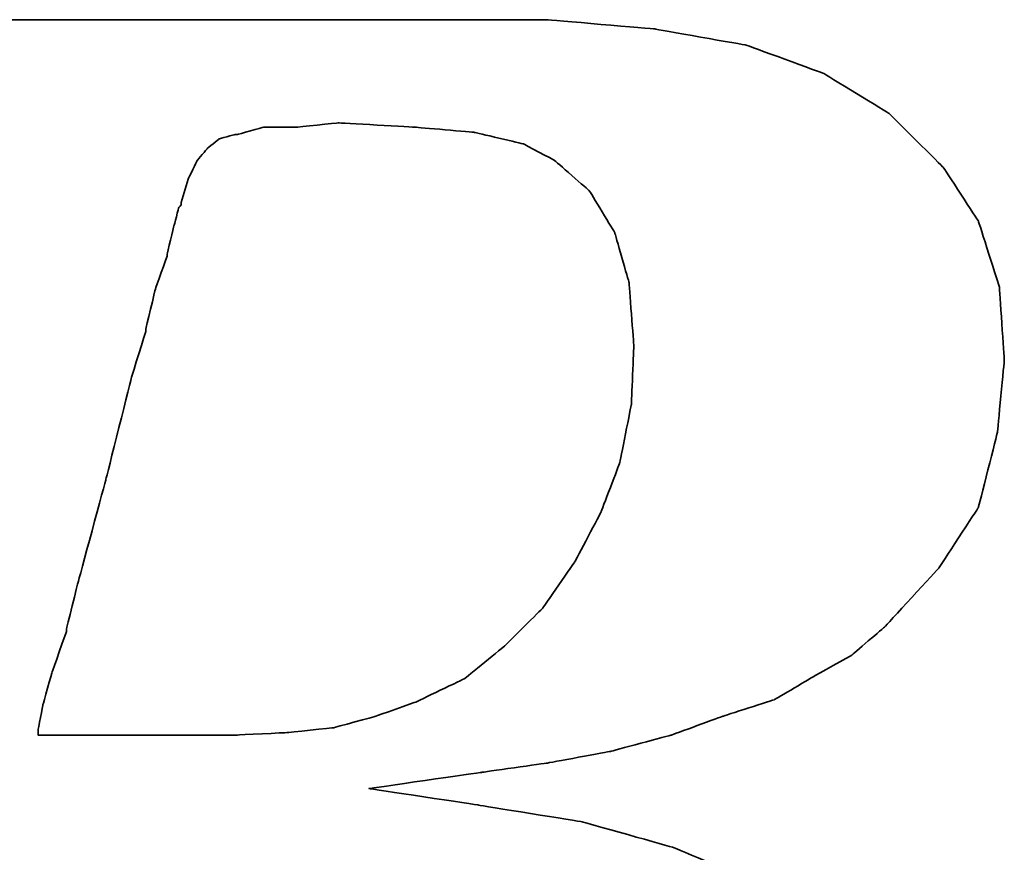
# Model space of a CAD drawing. Extents: x 15 to 126, y 28 to 89.
# Tile 25 of 45: x 89.212 to 90.069, y 64.074 to 64.799. Entities that reach past the tile are written whole.
import ezdxf

# ---------------------------------------------------------------- set-up
doc = ezdxf.new("R2010")
doc.units = 0
doc.header["$MEASUREMENT"] = 0
doc.layers.add('DIM', color=4, linetype='CONTINUOUS')
doc.layers.add('layer 1', color=7, linetype='CONTINUOUS')

# ---------------------------------------------------------------- blocks, each defined once
blk = doc.blocks.new('TBI MOTION logo(完整正式版)')
at = {"layer": 'layer 1', "color": 22, "lineweight": 35}
for points, knots in [([(-64.65375, -6.86375), (-64.65375, -6.86375), (-64.84375, -7.29625), (-64.84375, -7.29625), (-64.84375, -7.29625), (-64.84375, -7.29625), (-64.86875, -7.34375), (-64.86875, -7.34375), (-64.86875, -7.34375), (-64.86875, -7.34375), (-64.86875, -7.36875), (-64.86875, -7.36875), (-64.86875, -7.36875), (-64.86875, -7.36875), (-65.15375, -7.65375), (-65.15375, -7.65375), (-65.15375, -7.65375), (-65.15375, -7.65375), (-65.17875, -7.65375), (-65.17875, -7.65375), (-65.17875, -7.65375), (-65.17875, -7.65375), (-65.20375, -7.67875), (-65.20375, -7.67875), (-65.20375, -7.67875), (-65.20375, -7.67875), (-65.58875, -7.87125), (-65.58875, -7.87125), (-65.58875, -7.87125), (-65.58875, -7.87125), (-65.63375, -7.87125), (-65.63375, -7.87125), (-65.63375, -7.87125), (-65.63375, -7.87125), (-65.65875, -7.89375), (-65.65875, -7.89375), (-65.65875, -7.89375), (-65.65875, -7.89375), (-66.09375, -7.94375), (-66.09375, -7.94375), (-66.09375, -7.94375), (-66.09375, -7.94375), (-66.11375, -7.94375), (-66.11375, -7.94375), (-66.11375, -7.94375), (-66.11375, -7.94375), (-66.16375, -7.94375), (-66.16375, -7.94375), (-66.16375, -7.94375), (-66.16375, -7.94375), (-66.30875, -7.94375), (-66.30875, -7.94375), (-66.30875, -7.94375), (-66.30875, -7.94375), (-66.69375, -7.94375), (-66.69375, -7.94375), (-66.69375, -7.94375), (-66.69375, -7.94375), (-67.07375, -7.94375), (-67.07375, -7.94375), (-67.07375, -7.94375), (-67.07375, -7.94375), (-67.12375, -7.94375), (-67.12375, -7.94375), (-67.12375, -7.94375), (-67.12375, -7.94375), (-67.12375, -7.96625), (-67.12375, -7.96625), (-67.12375, -7.96625), (-67.12375, -7.96625), (-67.14875, -7.99125), (-67.14875, -7.99125), (-67.14875, -7.99125), (-67.14875, -7.99125), (-67.24375, -8.34875), (-67.24375, -8.34875), (-67.24375, -8.34875), (-67.24375, -8.34875), (-67.31375, -8.68625), (-67.31375, -8.68625), (-67.31375, -8.68625), (-67.31375, -8.68625), (-67.26875, -8.68625), (-67.26875, -8.68625), (-67.26875, -8.68625), (-67.26875, -8.68625), (-67.07375, -8.68625), (-67.07375, -8.68625), (-67.07375, -8.68625), (-67.07375, -8.68625), (-66.54875, -8.68625), (-66.54875, -8.68625), (-66.54875, -8.68625), (-66.54875, -8.68625), (-65.82625, -8.68625), (-65.82625, -8.68625), (-65.82625, -8.68625), (-65.82625, -8.68625), (-65.01375, -8.68625), (-65.01375, -8.68625), (-65.01375, -8.68625), (-65.01375, -8.68625), (-64.05375, -8.68625), (-64.05375, -8.68625), (-64.05375, -8.68625), (-64.05375, -8.68625), (-62.08375, -8.68625), (-62.08375, -8.68625), (-62.08375, -8.68625), (-62.08375, -8.68625), (-60.06875, -8.68625), (-60.06875, -8.68625), (-60.06875, -8.68625), (-60.06875, -8.68625), (-59.10875, -8.68625), (-59.10875, -8.68625), (-59.10875, -8.68625), (-59.10875, -8.68625), (-58.29375, -8.68625), (-58.29375, -8.68625), (-58.29375, -8.68625), (-58.29375, -8.68625), (-57.57375, -8.68625), (-57.57375, -8.68625), (-57.57375, -8.68625), (-57.57375, -8.68625), (-57.04875, -8.68625), (-57.04875, -8.68625), (-57.04875, -8.68625), (-57.04875, -8.68625), (-56.85375, -8.68625), (-56.85375, -8.68625), (-56.85375, -8.68625), (-56.85375, -8.68625), (-56.70875, -8.68625), (-56.70875, -8.68625), (-56.70875, -8.68625), (-56.70875, -8.68625), (-56.61375, -8.68625), (-56.61375, -8.68625), (-56.61375, -8.68625), (-56.61375, -8.68625), (-56.56875, -8.68625), (-56.56875, -8.68625), (-56.56875, -8.68625), (-56.56875, -8.68625), (-55.65375, -8.63875), (-55.65375, -8.63875), (-55.65375, -8.63875), (-55.65375, -8.63875), (-54.76875, -8.51875), (-54.76875, -8.51875), (-54.76875, -8.51875), (-54.76875, -8.51875), (-53.90375, -8.30375), (-53.90375, -8.30375), (-53.90375, -8.30375), (-53.90375, -8.30375), (-53.08875, -8.03875), (-53.08875, -8.03875), (-53.08875, -8.03875), (-53.08875, -8.03875), (-52.34375, -7.65375), (-52.34375, -7.65375), (-52.34375, -7.65375), (-52.34375, -7.65375), (-51.69875, -7.29625), (-51.69875, -7.29625), (-51.69875, -7.29625), (-51.69875, -7.29625), (-51.21875, -6.91125), (-51.21875, -6.91125), (-51.21875, -6.91125), (-51.21875, -6.91125), (-50.83375, -6.50375), (-50.83375, -6.50375), (-50.83375, -6.50375), (-50.83375, -6.50375), (-50.44875, -5.94875), (-50.44875, -5.94875), (-50.44875, -5.94875), (-50.44875, -5.94875), (-50.13875, -5.30375), (-50.13875, -5.30375), (-50.13875, -5.30375), (-50.13875, -5.30375), (-49.99375, -4.65375), (-49.99375, -4.65375), (-49.99375, -4.65375), (-49.99375, -4.65375), (-49.92375, -3.98375), (-49.92375, -3.98375), (-49.92375, -3.98375), (-49.92375, -3.98375), (-49.99375, -3.19374), (-49.99375, -3.19374), (-49.99375, -3.19374), (-49.99375, -3.19374), (-50.23374, -2.44874), (-50.23374, -2.44874), (-50.23374, -2.44874), (-50.23374, -2.44874), (-50.59375, -1.87374), (-50.59375, -1.87374), (-50.59375, -1.87374), (-50.59375, -1.87374), (-51.09875, -1.31874), (-51.09875, -1.31874), (-51.09875, -1.31874), (-51.09875, -1.31874), (-51.74375, -0.81875), (-51.74375, -0.81875), (-51.74375, -0.81875), (-51.74375, -0.81875), (-52.53875, -0.48125), (-52.53875, -0.48125), (-52.53875, -0.48125), (-52.53875, -0.48125), (-53.47375, -0.21875), (-53.47375, -0.21875), (-53.47375, -0.21875), (-53.47375, -0.21875), (-54.52875, -0.04874), (-54.52875, -0.04874), (-54.52875, -0.04874), (-54.52875, -0.04874), (-55.65375, 0.12125), (-55.65375, 0.12125), (-55.65375, 0.12125), (-55.65375, 0.12125), (-54.50375, 0.28624), (-54.50375, 0.28624), (-54.50375, 0.28624), (-54.50375, 0.28624), (-53.83375, 0.38124), (-53.83375, 0.38124), (-53.83375, 0.38124), (-53.83375, 0.38124), (-53.18375, 0.50125), (-53.18375, 0.50125), (-53.18375, 0.50125), (-53.18375, 0.50125), (-52.55875, 0.66874), (-52.55875, 0.66874), (-52.55875, 0.66874), (-52.55875, 0.66874), (-52.03375, 0.86124), (-52.03375, 0.86124), (-52.03375, 0.86124), (-52.03375, 0.86124), (-51.50374, 1.03124), (-51.50374, 1.03124), (-51.50374, 1.03124), (-51.50374, 1.03124), (-51.09875, 1.27125), (-51.09875, 1.27125), (-51.09875, 1.27125), (-51.09875, 1.27125), (-50.71375, 1.48624), (-50.71375, 1.48624), (-50.71375, 1.48624), (-50.71375, 1.48624), (-50.37625, 1.77625), (-50.37625, 1.77625), (-50.37625, 1.77625), (-50.37625, 1.77625), (-49.82375, 2.37625), (-49.82375, 2.37625), (-49.82375, 2.37625), (-49.82375, 2.37625), (-49.41875, 2.99625), (-49.41875, 2.99625), (-49.41875, 2.99625), (-49.41875, 2.99625), (-49.22375, 3.76625), (-49.22375, 3.76625), (-49.22375, 3.76625), (-49.22375, 3.76625), (-49.15375, 4.50874), (-49.15375, 4.50874), (-49.15375, 4.50874), (-49.15375, 4.50874), (-49.20375, 5.25125), (-49.20375, 5.25125), (-49.20375, 5.25125), (-49.20375, 5.25125), (-49.41875, 5.92625), (-49.41875, 5.92625), (-49.41875, 5.92625), (-49.41875, 5.92625), (-49.77875, 6.47625), (-49.77875, 6.47625), (-49.77875, 6.47625), (-49.77875, 6.47625), (-50.33125, 7.02624), (-50.33125, 7.02624), (-50.33125, 7.02624), (-50.33125, 7.02624), (-51.00125, 7.43625), (-51.00125, 7.43625), (-51.00125, 7.43625), (-51.00125, 7.43625), (-51.79375, 7.72625), (-51.79375, 7.72625), (-51.79375, 7.72625), (-51.79375, 7.72625), (-52.72875, 7.89124), (-52.72875, 7.89124), (-52.72875, 7.89124), (-52.72875, 7.89124), (-53.83375, 7.98625), (-53.83375, 7.98625), (-53.83375, 7.98625), (-53.83375, 7.98625), (-53.92875, 7.98625), (-53.92875, 7.98625), (-53.92875, 7.98625), (-53.92875, 7.98625), (-54.26375, 7.98625), (-54.26375, 7.98625), (-54.26375, 7.98625), (-54.26375, 7.98625), (-54.74375, 7.98625), (-54.74375, 7.98625), (-54.74375, 7.98625), (-54.74375, 7.98625), (-55.36875, 7.98625), (-55.36875, 7.98625), (-55.36875, 7.98625), (-55.36875, 7.98625), (-56.13375, 7.98625), (-56.13375, 7.98625), (-56.13375, 7.98625), (-56.13375, 7.98625), (-56.94875, 7.98625), (-56.94875, 7.98625), (-56.94875, 7.98625), (-56.94875, 7.98625), (-58.77625, 7.98625), (-58.77625, 7.98625), (-58.77625, 7.98625), (-58.77625, 7.98625), (-60.59875, 7.98625), (-60.59875, 7.98625), (-60.59875, 7.98625), (-60.59875, 7.98625), (-61.41375, 7.98625), (-61.41375, 7.98625), (-61.41375, 7.98625), (-61.41375, 7.98625), (-62.17875, 7.98625), (-62.17875, 7.98625), (-62.17875, 7.98625), (-62.17875, 7.98625), (-62.80375, 7.98625), (-62.80375, 7.98625), (-62.80375, 7.98625), (-62.80375, 7.98625), (-63.30625, 7.98625), (-63.30625, 7.98625), (-63.30625, 7.98625), (-63.30625, 7.98625), (-63.57375, 7.98625), (-63.57375, 7.98625), (-63.57375, 7.98625), (-63.57375, 7.98625), (-63.57375, 7.96375), (-63.57375, 7.96375), (-63.57375, 7.96375), (-63.57375, 7.96375), (-63.59875, 7.94125), (-63.59875, 7.94125), (-63.59875, 7.94125), (-63.59875, 7.94125), (-63.69375, 7.55625), (-63.69375, 7.55625), (-63.69375, 7.55625), (-63.69375, 7.55625), (-63.76375, 7.24624), (-63.76375, 7.24624), (-63.76375, 7.24624), (-63.76375, 7.24624), (-63.23875, 7.24624), (-63.23875, 7.24624), (-63.23875, 7.24624), (-63.23875, 7.24624), (-62.75875, 7.24624), (-62.75875, 7.24624), (-62.75875, 7.24624), (-62.75875, 7.24624), (-62.61125, 7.24624), (-62.61125, 7.24624), (-62.61125, 7.24624), (-62.61125, 7.24624), (-62.56625, 7.24624), (-62.56625, 7.24624), (-62.56625, 7.24624), (-62.56625, 7.24624), (-62.22875, 7.24624), (-62.22875, 7.24624), (-62.22875, 7.24624), (-62.22875, 7.24624), (-62.20375, 7.24624), (-62.20375, 7.24624), (-62.20375, 7.24624), (-62.20375, 7.24624), (-62.17875, 7.21875), (-62.17875, 7.21875), (-62.17875, 7.21875), (-62.17875, 7.21875), (-61.96375, 7.17125), (-61.96375, 7.17125), (-61.96375, 7.17125), (-61.96375, 7.17125), (-61.72375, 7.12624), (-61.72375, 7.12624), (-61.72375, 7.12624), (-61.72375, 7.12624), (-61.70375, 7.12624), (-61.70375, 7.12624), (-61.70375, 7.12624), (-61.70375, 7.12624), (-61.55875, 7.07624), (-61.55875, 7.07624), (-61.55875, 7.07624), (-61.55875, 7.07624), (-61.50875, 7.07624), (-61.50875, 7.07624), (-61.50875, 7.07624), (-61.50875, 7.07624), (-61.48375, 7.02624), (-61.48375, 7.02624), (-61.48375, 7.02624), (-61.48375, 7.02624), (-61.31875, 6.83375), (-61.31875, 6.83375), (-61.31875, 6.83375), (-61.31875, 6.83375), (-61.29375, 6.81125), (-61.29375, 6.81125), (-61.29375, 6.81125), (-61.29375, 6.81125), (-61.29375, 6.78625), (-61.29375, 6.78625), (-61.29375, 6.78625), (-61.29375, 6.78625), (-61.19875, 6.50124), (-61.19875, 6.50124), (-61.19875, 6.50124), (-61.19875, 6.50124), (-61.17375, 6.45124), (-61.17375, 6.45124), (-61.17375, 6.45124), (-61.17375, 6.45124), (-61.19875, 6.40625), (-61.19875, 6.40625), (-61.19875, 6.40625), (-61.19875, 6.40625), (-61.26875, 5.99624), (-61.26875, 5.99624), (-61.26875, 5.99624), (-61.26875, 5.99624), (-61.26875, 5.85125), (-61.26875, 5.85125), (-61.26875, 5.85125), (-61.26875, 5.85125), (-61.26875, 5.82625), (-61.26875, 5.82625), (-61.26875, 5.82625), (-61.26875, 5.82625), (-61.29375, 5.80625), (-61.29375, 5.80625), (-61.29375, 5.80625), (-61.29375, 5.80625), (-61.34125, 5.66125), (-61.34125, 5.66125), (-61.34125, 5.66125), (-61.34125, 5.66125), (-61.41375, 5.44625), (-61.41375, 5.44625), (-61.41375, 5.44625), (-61.41375, 5.44625), (-61.48375, 5.15625), (-61.48375, 5.15625), (-61.48375, 5.15625), (-61.48375, 5.15625), (-61.58375, 4.82124), (-61.58375, 4.82124), (-61.58375, 4.82124), (-61.58375, 4.82124), (-61.79875, 4.00375), (-61.79875, 4.00375), (-61.79875, 4.00375), (-61.79875, 4.00375), (-62.05875, 2.99625), (-62.05875, 2.99625), (-62.05875, 2.99625), (-62.05875, 2.99625), (-62.34875, 1.91625), (-62.34875, 1.91625), (-62.34875, 1.91625), (-62.34875, 1.91625), (-62.97375, -0.41124), (-62.97375, -0.41124), (-62.97375, -0.41124), (-62.97375, -0.41124), (-63.59875, -2.75875), (-63.59875, -2.75875), (-63.59875, -2.75875), (-63.59875, -2.75875), (-63.88375, -3.86374), (-63.88375, -3.86374), (-63.88375, -3.86374), (-63.88375, -3.86374), (-64.14875, -4.82374), (-64.14875, -4.82374), (-64.14875, -4.82374), (-64.14875, -4.82374), (-64.36375, -5.64125), (-64.36375, -5.64125), (-64.36375, -5.64125), (-64.36375, -5.64125), (-64.43625, -5.97625), (-64.43625, -5.97625), (-64.43625, -5.97625), (-64.43625, -5.97625), (-64.50875, -6.28625), (-64.50875, -6.28625), (-64.50875, -6.28625), (-64.50875, -6.28625), (-64.50875, -6.30875), (-64.50875, -6.30875), (-64.50875, -6.30875), (-64.50875, -6.30875), (-64.57875, -6.50375), (-64.57875, -6.50375), (-64.57875, -6.50375), (-64.57875, -6.50375), (-64.62875, -6.69625), (-64.62875, -6.69625), (-64.62875, -6.69625), (-64.62875, -6.69625), (-64.62875, -6.76875), (-64.62875, -6.76875), (-64.62875, -6.76875), (-64.62875, -6.76875), (-64.62875, -6.81375), (-64.62875, -6.81375), (-64.62875, -6.81375), (-64.62875, -6.81375), (-64.62875, -6.83875), (-64.62875, -6.83875), (-64.62875, -6.83875), (-64.62875, -6.83875), (-64.65375, -6.86375), (-64.65375, -6.86375)], [0, 0, 0, 0, 0.00719424, 0.00719424, 0.00719424, 0.00719425, 0.01438849, 0.01438849, 0.01438849, 0.0143885, 0.02158273, 0.02158273, 0.02158273, 0.02158274, 0.02877698, 0.02877698, 0.02877698, 0.02877699, 0.03597122, 0.03597122, 0.03597122, 0.03597123, 0.04316547, 0.04316547, 0.04316547, 0.04316548, 0.05035971, 0.05035971, 0.05035971, 0.05035972, 0.05755396, 0.05755396, 0.05755396, 0.05755397, 0.0647482, 0.0647482, 0.0647482, 0.06474821, 0.07194245, 0.07194245, 0.07194245, 0.07194246, 0.07913669, 0.07913669, 0.07913669, 0.0791367, 0.08633094, 0.08633094, 0.08633094, 0.08633095, 0.09352518, 0.09352518, 0.09352518, 0.09352519, 0.10071942, 0.10071942, 0.10071942, 0.10071943, 0.10791367, 0.10791367, 0.10791367, 0.10791368, 0.11510791, 0.11510791, 0.11510791, 0.11510792, 0.12230216, 0.12230216, 0.12230216, 0.12230217, 0.1294964, 0.1294964, 0.1294964, 0.12949641, 0.13669065, 0.13669065, 0.13669065, 0.13669066, 0.14388489, 0.14388489, 0.14388489, 0.1438849, 0.15107914, 0.15107914, 0.15107914, 0.15107915, 0.15827338, 0.15827338, 0.15827338, 0.15827339, 0.16546763, 0.16546763, 0.16546763, 0.16546764, 0.17266187, 0.17266187, 0.17266187, 0.17266188, 0.17985612, 0.17985612, 0.17985612, 0.17985613, 0.18705036, 0.18705036, 0.18705036, 0.18705037, 0.1942446, 0.1942446, 0.1942446, 0.19424461, 0.20143885, 0.20143885, 0.20143885, 0.20143886, 0.20863309, 0.20863309, 0.20863309, 0.2086331, 0.21582734, 0.21582734, 0.21582734, 0.21582735, 0.22302158, 0.22302158, 0.22302158, 0.22302159, 0.23021583, 0.23021583, 0.23021583, 0.23021584, 0.23741007, 0.23741007, 0.23741007, 0.23741008, 0.24460432, 0.24460432, 0.24460432, 0.24460433, 0.25179856, 0.25179856, 0.25179856, 0.25179857, 0.25899281, 0.25899281, 0.25899281, 0.25899282, 0.26618705, 0.26618705, 0.26618705, 0.26618706, 0.27338129, 0.27338129, 0.27338129, 0.2733813, 0.28057554, 0.28057554, 0.28057554, 0.28057555, 0.28776978, 0.28776978, 0.28776978, 0.28776979, 0.29496403, 0.29496403, 0.29496403, 0.29496404, 0.30215827, 0.30215827, 0.30215827, 0.30215828, 0.30935252, 0.30935252, 0.30935252, 0.30935253, 0.31654676, 0.31654676, 0.31654676, 0.31654677, 0.32374101, 0.32374101, 0.32374101, 0.32374102, 0.33093525, 0.33093525, 0.33093525, 0.33093526, 0.3381295, 0.3381295, 0.3381295, 0.33812951, 0.34532374, 0.34532374, 0.34532374, 0.34532375, 0.35251799, 0.35251799, 0.35251799, 0.352518, 0.35971223, 0.35971223, 0.35971223, 0.35971224, 0.36690647, 0.36690647, 0.36690647, 0.36690648, 0.37410072, 0.37410072, 0.37410072, 0.37410073, 0.38129496, 0.38129496, 0.38129496, 0.38129497, 0.38848921, 0.38848921, 0.38848921, 0.38848922, 0.39568345, 0.39568345, 0.39568345, 0.39568346, 0.4028777, 0.4028777, 0.4028777, 0.40287771, 0.41007194, 0.41007194, 0.41007194, 0.41007195, 0.41726619, 0.41726619, 0.41726619, 0.4172662, 0.42446043, 0.42446043, 0.42446043, 0.42446044, 0.43165468, 0.43165468, 0.43165468, 0.43165469, 0.43884892, 0.43884892, 0.43884892, 0.43884893, 0.44604317, 0.44604317, 0.44604317, 0.44604318, 0.45323741, 0.45323741, 0.45323741, 0.45323742, 0.46043165, 0.46043165, 0.46043165, 0.46043166, 0.4676259, 0.4676259, 0.4676259, 0.46762591, 0.47482014, 0.47482014, 0.47482014, 0.47482015, 0.48201439, 0.48201439, 0.48201439, 0.4820144, 0.48920863, 0.48920863, 0.48920863, 0.48920864, 0.49640288, 0.49640288, 0.49640288, 0.49640289, 0.50359712, 0.50359712, 0.50359712, 0.50359713, 0.51079137, 0.51079137, 0.51079137, 0.51079138, 0.51798561, 0.51798561, 0.51798561, 0.51798562, 0.52517986, 0.52517986, 0.52517986, 0.52517987, 0.5323741, 0.5323741, 0.5323741, 0.53237411, 0.53956835, 0.53956835, 0.53956835, 0.53956836, 0.54676259, 0.54676259, 0.54676259, 0.5467626, 0.55395683, 0.55395683, 0.55395683, 0.55395684, 0.56115108, 0.56115108, 0.56115108, 0.56115109, 0.56834532, 0.56834532, 0.56834532, 0.56834533, 0.57553957, 0.57553957, 0.57553957, 0.57553958, 0.58273381, 0.58273381, 0.58273381, 0.58273382, 0.58992806, 0.58992806, 0.58992806, 0.58992807, 0.5971223, 0.5971223, 0.5971223, 0.59712231, 0.60431655, 0.60431655, 0.60431655, 0.60431656, 0.61151079, 0.61151079, 0.61151079, 0.6115108, 0.61870504, 0.61870504, 0.61870504, 0.61870505, 0.62589928, 0.62589928, 0.62589928, 0.62589929, 0.63309353, 0.63309353, 0.63309353, 0.63309354, 0.64028777, 0.64028777, 0.64028777, 0.64028778, 0.64748201, 0.64748201, 0.64748201, 0.64748202, 0.65467626, 0.65467626, 0.65467626, 0.65467627, 0.6618705, 0.6618705, 0.6618705, 0.66187051, 0.66906475, 0.66906475, 0.66906475, 0.66906476, 0.67625899, 0.67625899, 0.67625899, 0.676259, 0.68345324, 0.68345324, 0.68345324, 0.68345325, 0.69064748, 0.69064748, 0.69064748, 0.69064749, 0.69784173, 0.69784173, 0.69784173, 0.69784174, 0.70503597, 0.70503597, 0.70503597, 0.70503598, 0.71223022, 0.71223022, 0.71223022, 0.71223023, 0.71942446, 0.71942446, 0.71942446, 0.71942447, 0.72661871, 0.72661871, 0.72661871, 0.72661872, 0.73381295, 0.73381295, 0.73381295, 0.73381296, 0.74100719, 0.74100719, 0.74100719, 0.7410072, 0.74820144, 0.74820144, 0.74820144, 0.74820145, 0.75539568, 0.75539568, 0.75539568, 0.75539569, 0.76258993, 0.76258993, 0.76258993, 0.76258994, 0.76978417, 0.76978417, 0.76978417, 0.76978418, 0.77697842, 0.77697842, 0.77697842, 0.77697843, 0.78417266, 0.78417266, 0.78417266, 0.78417267, 0.79136691, 0.79136691, 0.79136691, 0.79136692, 0.79856115, 0.79856115, 0.79856115, 0.79856116, 0.8057554, 0.8057554, 0.8057554, 0.80575541, 0.81294964, 0.81294964, 0.81294964, 0.81294965, 0.82014388, 0.82014388, 0.82014388, 0.82014389, 0.82733813, 0.82733813, 0.82733813, 0.82733814, 0.83453237, 0.83453237, 0.83453237, 0.83453238, 0.84172662, 0.84172662, 0.84172662, 0.84172663, 0.84892086, 0.84892086, 0.84892086, 0.84892087, 0.85611511, 0.85611511, 0.85611511, 0.85611512, 0.86330935, 0.86330935, 0.86330935, 0.86330936, 0.8705036, 0.8705036, 0.8705036, 0.87050361, 0.87769784, 0.87769784, 0.87769784, 0.87769785, 0.88489209, 0.88489209, 0.88489209, 0.8848921, 0.89208633, 0.89208633, 0.89208633, 0.89208634, 0.89928058, 0.89928058, 0.89928058, 0.89928059, 0.90647482, 0.90647482, 0.90647482, 0.90647483, 0.91366906, 0.91366906, 0.91366906, 0.91366907, 0.92086331, 0.92086331, 0.92086331, 0.92086332, 0.92805755, 0.92805755, 0.92805755, 0.92805756, 0.9352518, 0.9352518, 0.9352518, 0.93525181, 0.94244604, 0.94244604, 0.94244604, 0.94244605, 0.94964029, 0.94964029, 0.94964029, 0.9496403, 0.95683453, 0.95683453, 0.95683453, 0.95683454, 0.96402878, 0.96402878, 0.96402878, 0.96402879, 0.97122302, 0.97122302, 0.97122302, 0.97122303, 0.97841727, 0.97841727, 0.97841727, 0.97841728, 0.98561151, 0.98561151, 0.98561151, 0.98561152, 0.99280576, 0.99280576, 0.99280576, 0.99280577, 1, 1, 1, 1]), ([(-57.50375, 6.35625), (-57.50375, 6.35625), (-57.57375, 6.11625), (-57.57375, 6.11625), (-57.57375, 6.11625), (-57.57375, 6.11625), (-57.57375, 6.09125), (-57.57375, 6.09125), (-57.57375, 6.09125), (-57.57375, 6.09125), (-57.59875, 6.06625), (-57.59875, 6.06625), (-57.59875, 6.06625), (-57.59875, 6.06625), (-57.64875, 5.87625), (-57.64875, 5.87625), (-57.64875, 5.87625), (-57.64875, 5.87625), (-57.71875, 5.58875), (-57.71875, 5.58875), (-57.71875, 5.58875), (-57.71875, 5.58875), (-57.71875, 5.56625), (-57.71875, 5.56625), (-57.71875, 5.56625), (-57.71875, 5.56625), (-57.83875, 5.23125), (-57.83875, 5.23125), (-57.83875, 5.23125), (-57.83875, 5.23125), (-57.93625, 4.82124), (-57.93625, 4.82124), (-57.93625, 4.82124), (-57.93625, 4.82124), (-57.93625, 4.79624), (-57.93625, 4.79624), (-57.93625, 4.79624), (-57.93625, 4.79624), (-58.07875, 4.34125), (-58.07875, 4.34125), (-58.07875, 4.34125), (-58.07875, 4.34125), (-58.34375, 3.28625), (-58.34375, 3.28625), (-58.34375, 3.28625), (-58.34375, 3.28625), (-58.62875, 2.23124), (-58.62875, 2.23124), (-58.62875, 2.23124), (-58.62875, 2.23124), (-58.74875, 1.75125), (-58.74875, 1.75125), (-58.74875, 1.75125), (-58.74875, 1.75125), (-58.74875, 1.72625), (-58.74875, 1.72625), (-58.74875, 1.72625), (-58.74875, 1.72625), (-58.89375, 1.31625), (-58.89375, 1.31625), (-58.89375, 1.31625), (-58.89375, 1.31625), (-58.98875, 0.98124), (-58.98875, 0.98124), (-58.98875, 0.98124), (-58.98875, 0.98124), (-59.03875, 0.71625), (-59.03875, 0.71625), (-59.03875, 0.71625), (-59.03875, 0.71625), (-59.03875, 0.66874), (-59.03875, 0.66874), (-59.03875, 0.66874), (-59.03875, 0.66874), (-58.91875, 0.66874), (-58.91875, 0.66874), (-58.91875, 0.66874), (-58.91875, 0.66874), (-58.53375, 0.66874), (-58.53375, 0.66874), (-58.53375, 0.66874), (-58.53375, 0.66874), (-58.10375, 0.66874), (-58.10375, 0.66874), (-58.10375, 0.66874), (-58.10375, 0.66874), (-57.66875, 0.66874), (-57.66875, 0.66874), (-57.66875, 0.66874), (-57.66875, 0.66874), (-57.33375, 0.66874), (-57.33375, 0.66874), (-57.33375, 0.66874), (-57.33375, 0.66874), (-57.09375, 0.66874), (-57.09375, 0.66874), (-57.09375, 0.66874), (-57.09375, 0.66874), (-56.99875, 0.66874), (-56.99875, 0.66874), (-56.99875, 0.66874), (-56.99875, 0.66874), (-56.49375, 0.69374), (-56.49375, 0.69374), (-56.49375, 0.69374), (-56.49375, 0.69374), (-56.01375, 0.74374), (-56.01375, 0.74374), (-56.01375, 0.74374), (-56.01375, 0.74374), (-55.58375, 0.86124), (-55.58375, 0.86124), (-55.58375, 0.86124), (-55.58375, 0.86124), (-55.17375, 1.00624), (-55.17375, 1.00624), (-55.17375, 1.00624), (-55.17375, 1.00624), (-54.67375, 1.24625), (-54.67375, 1.24625), (-54.67375, 1.24625), (-54.67375, 1.24625), (-54.26375, 1.58124), (-54.26375, 1.58124), (-54.26375, 1.58124), (-54.26375, 1.58124), (-53.87875, 1.96374), (-53.87875, 1.96374), (-53.87875, 1.96374), (-53.87875, 1.96374), (-53.54375, 2.44625), (-53.54375, 2.44625), (-53.54375, 2.44625), (-53.54375, 2.44625), (-53.27875, 2.95125), (-53.27875, 2.95125), (-53.27875, 2.95125), (-53.27875, 2.95125), (-53.08875, 3.45124), (-53.08875, 3.45124), (-53.08875, 3.45124), (-53.08875, 3.45124), (-52.96875, 4.05124), (-52.96875, 4.05124), (-52.96875, 4.05124), (-52.96875, 4.05124), (-52.94375, 4.65125), (-52.94375, 4.65125), (-52.94375, 4.65125), (-52.94375, 4.65125), (-52.99375, 5.30125), (-52.99375, 5.30125), (-52.99375, 5.30125), (-52.99375, 5.30125), (-53.13875, 5.80625), (-53.13875, 5.80625), (-53.13875, 5.80625), (-53.13875, 5.80625), (-53.39875, 6.23625), (-53.39875, 6.23625), (-53.39875, 6.23625), (-53.39875, 6.23625), (-53.75875, 6.54875), (-53.75875, 6.54875), (-53.75875, 6.54875), (-53.75875, 6.54875), (-54.07375, 6.71625), (-54.07375, 6.71625), (-54.07375, 6.71625), (-54.07375, 6.71625), (-54.57375, 6.83375), (-54.57375, 6.83375), (-54.57375, 6.83375), (-54.57375, 6.83375), (-55.17375, 6.88625), (-55.17375, 6.88625), (-55.17375, 6.88625), (-55.17375, 6.88625), (-55.96875, 6.93125), (-55.96875, 6.93125), (-55.96875, 6.93125), (-55.96875, 6.93125), (-56.39875, 6.88625), (-56.39875, 6.88625), (-56.39875, 6.88625), (-56.39875, 6.88625), (-56.42125, 6.88625), (-56.42125, 6.88625), (-56.42125, 6.88625), (-56.42125, 6.88625), (-56.73375, 6.88625), (-56.73375, 6.88625), (-56.73375, 6.88625), (-56.73375, 6.88625), (-56.99875, 6.81125), (-56.99875, 6.81125), (-56.99875, 6.81125), (-56.99875, 6.81125), (-57.02375, 6.81125), (-57.02375, 6.81125), (-57.02375, 6.81125), (-57.02375, 6.81125), (-57.18875, 6.76625), (-57.18875, 6.76625), (-57.18875, 6.76625), (-57.18875, 6.76625), (-57.30875, 6.66625), (-57.30875, 6.66625), (-57.30875, 6.66625), (-57.30875, 6.66625), (-57.40875, 6.54875), (-57.40875, 6.54875), (-57.40875, 6.54875), (-57.40875, 6.54875), (-57.50375, 6.35625), (-57.50375, 6.35625)], [0, 0, 0, 0, 0.01851852, 0.01851852, 0.01851852, 0.01851853, 0.03703704, 0.03703704, 0.03703704, 0.03703705, 0.05555556, 0.05555556, 0.05555556, 0.05555557, 0.07407407, 0.07407407, 0.07407407, 0.07407408, 0.09259259, 0.09259259, 0.09259259, 0.0925926, 0.11111111, 0.11111111, 0.11111111, 0.11111112, 0.12962963, 0.12962963, 0.12962963, 0.12962964, 0.14814815, 0.14814815, 0.14814815, 0.14814816, 0.16666667, 0.16666667, 0.16666667, 0.16666668, 0.18518519, 0.18518519, 0.18518519, 0.1851852, 0.2037037, 0.2037037, 0.2037037, 0.20370371, 0.22222222, 0.22222222, 0.22222222, 0.22222223, 0.24074074, 0.24074074, 0.24074074, 0.24074075, 0.25925926, 0.25925926, 0.25925926, 0.25925927, 0.27777778, 0.27777778, 0.27777778, 0.27777779, 0.2962963, 0.2962963, 0.2962963, 0.29629631, 0.31481481, 0.31481481, 0.31481481, 0.31481482, 0.33333333, 0.33333333, 0.33333333, 0.33333334, 0.35185185, 0.35185185, 0.35185185, 0.35185186, 0.37037037, 0.37037037, 0.37037037, 0.37037038, 0.38888889, 0.38888889, 0.38888889, 0.3888889, 0.40740741, 0.40740741, 0.40740741, 0.40740742, 0.42592593, 0.42592593, 0.42592593, 0.42592594, 0.44444444, 0.44444444, 0.44444444, 0.44444445, 0.46296296, 0.46296296, 0.46296296, 0.46296297, 0.48148148, 0.48148148, 0.48148148, 0.48148149, 0.5, 0.5, 0.5, 0.50000001, 0.51851852, 0.51851852, 0.51851852, 0.51851853, 0.53703704, 0.53703704, 0.53703704, 0.53703705, 0.55555556, 0.55555556, 0.55555556, 0.55555557, 0.57407407, 0.57407407, 0.57407407, 0.57407408, 0.59259259, 0.59259259, 0.59259259, 0.5925926, 0.61111111, 0.61111111, 0.61111111, 0.61111112, 0.62962963, 0.62962963, 0.62962963, 0.62962964, 0.64814815, 0.64814815, 0.64814815, 0.64814816, 0.66666667, 0.66666667, 0.66666667, 0.66666668, 0.68518519, 0.68518519, 0.68518519, 0.6851852, 0.7037037, 0.7037037, 0.7037037, 0.70370371, 0.72222222, 0.72222222, 0.72222222, 0.72222223, 0.74074074, 0.74074074, 0.74074074, 0.74074075, 0.75925926, 0.75925926, 0.75925926, 0.75925927, 0.77777778, 0.77777778, 0.77777778, 0.77777779, 0.7962963, 0.7962963, 0.7962963, 0.79629631, 0.81481481, 0.81481481, 0.81481481, 0.81481482, 0.83333333, 0.83333333, 0.83333333, 0.83333334, 0.85185185, 0.85185185, 0.85185185, 0.85185186, 0.87037037, 0.87037037, 0.87037037, 0.87037038, 0.88888889, 0.88888889, 0.88888889, 0.8888889, 0.90740741, 0.90740741, 0.90740741, 0.90740742, 0.92592593, 0.92592593, 0.92592593, 0.92592594, 0.94444444, 0.94444444, 0.94444444, 0.94444445, 0.96296296, 0.96296296, 0.96296296, 0.96296297, 0.98148148, 0.98148148, 0.98148148, 0.98148149, 1, 1, 1, 1])]:
    blk.add_open_spline(points, degree=3, knots=knots, dxfattribs=at)

msp = doc.modelspace()

# ---------------------------------------------------------------- block references
at = {"layer": 'DIM', "color": 0, "xscale": 0.0851363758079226, "yscale": 0.0851363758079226, "zscale": 0.0851363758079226}
msp.add_blockref('TBI MOTION logo(完整正式版)', (94.2541, 64.11918), dxfattribs=at)

doc.saveas('drawing.dxf')
